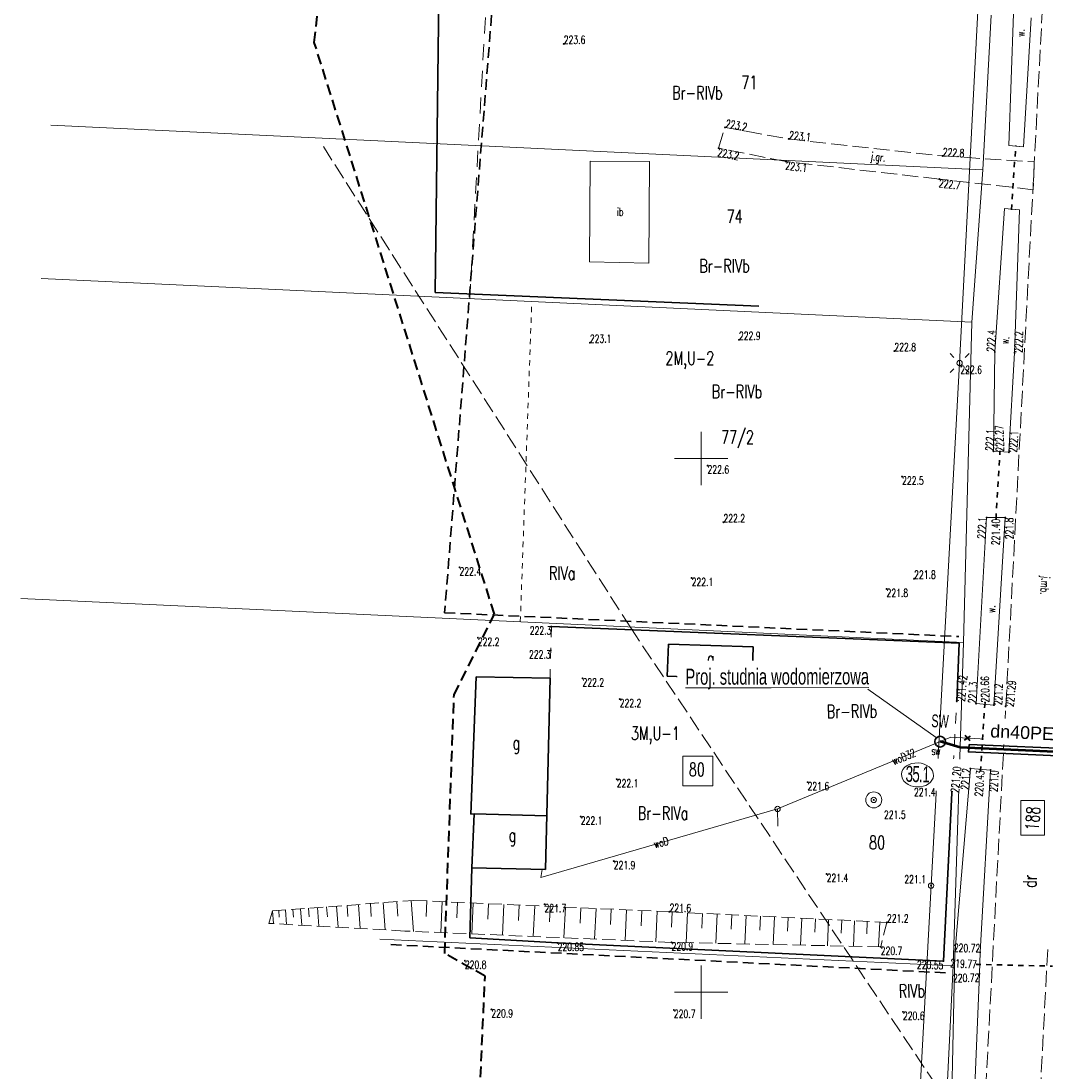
# Model space of a CAD drawing. Header units: metres. Extents: x 7496982 to 7497528, y 5603168 to 5605598.
# Tile 46 of 74: x 7497086 to 7497182, y 5604493 to 5604591. Entities that reach past the tile are written whole.
import ezdxf
from ezdxf.enums import TextEntityAlignment as Align

# ---------------------------------------------------------------- set-up
doc = ezdxf.new("R2010")
doc.units = ezdxf.units.M
doc.header["$MEASUREMENT"] = 0
for name, pattern in [('1', [0]), ('1_SUEP_A', [0]), ('1_SUEP_B', [0]), ('1_SUWP', [0]), ('2', [1.5, 1, -0.5]), ('2_1', [0]), ('2_OTDI', [0]), ('2_OTDN_A', [2, 1, -1]), ('2_OTKJ', [2, 1.5, -0.5]), ('2_OTKR', [0]), ('2_OTKR_A', [2, 1, -1]), ('2_OTKZ_A', [1, 0.5, -0.5]), ('2_OTOB', [2, 1, -1]), ('2_OTOO', [0]), ('2_OTRK', [1.75, 1.25, -0.5]), ('2_OTRKG', [1.75, 1.25, -0.5]), ('4', [2.5, 1.5, -1]), ('BUD', [0]), ('GDE', [0]), ('GUK', [2, 1.5, -0.5]), ('GUZ', [1, 0.5, -0.5])]:
    doc.linetypes.add(name, pattern=pattern)
doc.layers.get('0').update_dxf_attribs({"color": 250, "linetype": 'CONTINUOUS', "lineweight": 100})
for name, color, linetype, lineweight in [('! IS_opis woda', 7, 'CONTINUOUS', 9), ('! IS_woda', 5, 'CONTINUOUS', 50), ('! r.o.', 7, 'CONTINUOUS', 30), ('!_gaz', 40, 'CONTINUOUS', 40), ('!COPIS', 7, 'CONTINUOUS', 15), ('2_granice działek', 6, 'CONTINUOUS', 20), ('_MAPA_L_0', 7, '1', 18), ('EBUOA_T_1', 14, 'CONTINUOUS', 25), ('EBUPP_L_1', 250, 'BUD', 30), ('EDZPD_L_0', 3, 'GDE', 18), ('EDZTD_T_0', 3, 'CONTINUOUS', 18), ('EKLPK_L_0', 90, 'GUK', 18), ('EUZOU_T_0', 90, 'CONTINUOUS', 25), ('EUZPU_L_0', 90, '4', 18), ('EUZPU_L_4', 90, '4', 18), ('OTD_E_T_7', 7, 'CONTINUOUS', 0), ('OTD_L_12', 7, '2_OTDN_A', 18), ('OTD_L_14', 7, '2_OTDI', 18), ('OTK_E_T_0', 7, 'CONTINUOUS', 0), ('OTK_E_T_4', 7, 'CONTINUOUS', 0), ('OTK_L_0', 7, '2_OTKJ', 18), ('OTK_L_5', 7, '2_OTKR_A', 18), ('OTK_L_8', 7, '2_OTKZ_A', 35), ('OTO_L_0', 7, '2_OTOO', 35), ('OTO_L_1', 7, '2_OTOB', 18), ('OTR_L_1', 7, '2_OTRK', 18), ('OTR_T_0', 7, 'CONTINUOUS', 18), ('OTR_T_1', 7, 'CONTINUOUS', 18), ('PLAN_L_0', 214, '2', 30), ('PLAN_T_0', 214, 'CONTINUOUS', 30), ('SUE_T_3', 7, 'CONTINUOUS', 18), ('SUEP_L_0', 1, '1_SUEP_A', 18), ('SUP_T_0', 7, 'CONTINUOUS', 18), ('SUP_T_2', 7, 'CONTINUOUS', 18), ('SUW_T_3', 5, 'CONTINUOUS', 18), ('SUWP_E_T_0', 5, 'CONTINUOUS', 0), ('SUWP_L_0', 5, '1_SUWP', 18), ('UEEPA_T_2_T_0', 1, 'CONTINUOUS', 0), ('ZAKRES_L_0', 1, '2', 40), ('ZAKRES_L_0_a', 1, '2', 40)]:
    doc.layers.add(name, color=color, linetype=linetype, lineweight=lineweight)
doc.layers.add('-studnie-opis', color=10, linetype='CONTINUOUS')
doc.styles.add('ARIAL', font='arial.ttf', dxfattribs={"width": 0.8})
doc.styles.add('R', font='arial.ttf')
doc.styles.get("Standard").update_dxf_attribs({"font": 'Simplex.SHX', "width": 0.75})

# ---------------------------------------------------------------- blocks, each defined once
blk = doc.blocks.new('1_SUEO_W')
at = {"linetype": 'Continuous'}
for p, q in [((-0.53035, 0.53035), (-0.8839, 0.8839)), ((0.53035, 0.53035), (0.8839, 0.8839)), ((-0.53035, -0.53035), (-0.8839, -0.8839)), ((0.53035, -0.53035), (0.8839, -0.8839))]:
    blk.add_line(p, q, dxfattribs=at)
blk.add_circle((0, 0), 0.025, dxfattribs=at)
blk = doc.blocks.new('1_SUPP')
at = {"linetype": 'Continuous'}
blk.add_circle((0, 0), 0.25, dxfattribs=at)
blk = doc.blocks.new('1_SUWS')
at = {"linetype": 'Continuous'}
for radius in [0.75, 0.25]:
    blk.add_circle((0, 0), radius, dxfattribs=at)
blk = doc.blocks.new('1_SUPK')
at = {"linetype": 'Continuous'}
blk.add_circle((0, 0), 0.25, dxfattribs=at)
blk = doc.blocks.new('2_OTRS')
at = {"linetype": 'Continuous'}
blk.add_circle((0, 0), 0.045, dxfattribs=at)
blk = doc.blocks.new('2_OTRN')
at = {"linetype": 'Continuous'}
blk.add_circle((0, 0), 0.045, dxfattribs=at)
blk = doc.blocks.new('LAT')
at = {"linetype": 'Continuous'}
for p, q in [((-0.53035, 0.53035), (-0.8839, 0.8839)), ((0.53035, 0.53035), (0.8839, 0.8839)), ((-0.53035, -0.53035), (-0.8839, -0.8839)), ((0.53035, -0.53035), (0.8839, -0.8839))]:
    blk.add_line(p, q, dxfattribs=at)
blk = doc.blocks.new('SLS')
at = {"linetype": 'Continuous'}
blk.add_circle((0, 0), 0.25, dxfattribs=at)
blk = doc.blocks.new('krzyż')
at = {"layer": '!_gaz', "color": 1, "linetype": 'ByBlock'}
for points in [[(-0.49, 0.45), (0.49, -0.45)], [(-0.43, -0.58), (0.4, 0.54)]]:
    blk.add_lwpolyline(points, dxfattribs=at)

msp = doc.modelspace()

# ---------------------------------------------------------------- linework, layer by layer
at = {"layer": '! IS_woda', "color": 4, "linetype": 'Continuous'}
msp.add_lwpolyline([(7497174.25142, 5604522.91989), (7497172.3795, 5604523.47418)], dxfattribs=at)
at = {"layer": '! IS_woda', "color": 7, "linetype": 'Continuous', "lineweight": 30}
msp.add_circle((7497172.3795, 5604523.47418), 0.5, dxfattribs=at)
at = {"layer": '2_granice działek', "color": 4, "linetype": 'Continuous', "lineweight": 0}
msp.add_lwpolyline([(7497148.28268, 5604522.12347), (7497151.0858, 5604522.12347), (7497151.0858, 5604519.35291), (7497148.28268, 5604519.35291)], close=True, dxfattribs=at)
at = {"layer": '2_granice działek', "linetype": 'Continuous', "lineweight": 0}
msp.add_lwpolyline([(7497179.92368, 5604517.95416), (7497182.16304, 5604517.95416), (7497182.16304, 5604514.72462), (7497179.92368, 5604514.72462)], close=True, dxfattribs=at)
at = {"layer": '_MAPA_L_0', "linetype": '1'}
for p, q in [((7497150, 5604547.5), (7497150, 5604552.5)), ((7497147.5, 5604550), (7497152.5, 5604550)), ((7497150, 5604497.5), (7497150, 5604502.5)), ((7497147.5, 5604500), (7497152.5, 5604500))]:
    msp.add_line(p, q, dxfattribs=at)
at = {"layer": 'EBUPP_L_1', "linetype": '1'}
for p, q in [((7497146.923, 5604532.615), (7497146.812, 5604529.597)), ((7497154.857, 5604532.362), (7497146.923, 5604532.615)), ((7497154.778, 5604529.319), (7497154.857, 5604532.362)), ((7497128.9263, 5604529.5334), (7497128.4087, 5604516.68113)), ((7497135.8347, 5604529.43594), (7497128.9263, 5604529.5334)), ((7497135.40169, 5604511.50457), (7497135.8347, 5604529.43594)), ((7497146.812, 5604529.597), (7497154.778, 5604529.319)), ((7497128.4087, 5604516.68113), (7497128.7419, 5604516.70397)), ((7497128.7419, 5604516.70397), (7497128.51522, 5604511.67172)), ((7497128.7419, 5604516.70397), (7497135.52329, 5604516.54021)), ((7497128.51522, 5604511.67172), (7497135.40169, 5604511.50457))]:
    msp.add_line(p, q, dxfattribs=at)
at = {"layer": 'EDZPD_L_0', "linetype": 'GDE'}
for p, q in [((7497176.36, 5604577.04), (7497177.14, 5604591.52)), ((7497089.06472, 5604581.21036), (7497176.36, 5604577.04)), ((7497175.33, 5604562.76), (7497176.36, 5604577.04)), ((7497175.33, 5604562.76), (7497088.16491, 5604566.86447)), ((7497174.57, 5604532.77), (7497175.33, 5604562.76)), ((7497174.57, 5604532.77), (7497086.28529, 5604536.89699)), ((7497173.59, 5604502.47), (7497174.57, 5604532.77)), ((7497119.89276, 5604504.972), (7497173.59, 5604502.47)), ((7497172.16, 5604473.22), (7497173.59, 5604502.47))]:
    msp.add_line(p, q, dxfattribs=at)
at = {"layer": 'EKLPK_L_0', "linetype": 'GUK'}
for q in [(7497114.40658, 5604579.52599), (7497171.83479, 5604491.53841)]:
    msp.add_line((7497143.39617, 5604534.12307), q, dxfattribs=at)
at = {"layer": 'EUZPU_L_0', "linetype": '4'}
msp.add_line((7497129.91647, 5604593.78398), (7497128.31822, 5604564.97371), dxfattribs=at)
at = {"layer": 'EUZPU_L_4', "linetype": 'GUZ'}
msp.add_line((7497133.05436, 5604534.71071), (7497134.12722, 5604564.70018), dxfattribs=at)
at = {"layer": 'OTD_L_12', "linetype": '2_OTDN_A'}
for p, q in [((7497178.82, 5604579.3), (7497180.19, 5604579.2)), ((7497178.41, 5604573.41), (7497179.81, 5604573.29)), ((7497176.125, 5604503.746), (7497176.05, 5604501.74))]:
    msp.add_line(p, q, dxfattribs=at)
at = {"layer": 'OTD_L_14', "linetype": '2_OTDI'}
for p, q in [((7497139.60078, 5604577.85397), (7497139.52704, 5604568.4149)), ((7497145.16888, 5604577.81046), (7497139.60078, 5604577.85397)), ((7497145.09461, 5604568.30428), (7497145.16888, 5604577.81046)), ((7497139.52704, 5604568.4149), (7497145.09461, 5604568.30428))]:
    msp.add_line(p, q, dxfattribs=at)
at = {"layer": 'OTK_L_0', "linetype": '2_OTKJ'}
for p, q in [((7497175.603, 5604470.941), (7497182.07246, 5604594.43952)), ((7497151.62, 5604579.06), (7497152.23, 5604581.01)), ((7497152.23, 5604581.01), (7497158.2, 5604579.92)), ((7497158.2, 5604579.92), (7497172.6, 5604578.33)), ((7497157.94, 5604577.81), (7497151.62, 5604579.06)), ((7497172.6, 5604578.33), (7497181.19, 5604577.78)), ((7497172.31, 5604576.16), (7497157.94, 5604577.81)), ((7497181.19, 5604577.78), (7497181.1, 5604575.17)), ((7497181.1, 5604575.17), (7497172.31, 5604576.16)), ((7497182.45243, 5604504.00839), (7497180.729, 5604471.042))]:
    msp.add_line(p, q, dxfattribs=at)
at = {"layer": 'OTK_L_5', "linetype": '2_OTKR'}
for p, q in [((7497178.82, 5604579.3), (7497179.24, 5604591.66)), ((7497180.91, 5604591.26), (7497180.19, 5604579.2)), ((7497180.19, 5604579.2), (7497178.82, 5604579.3)), ((7497177.499, 5604559.977), (7497178.41, 5604573.41)), ((7497178.41, 5604573.41), (7497179.81, 5604573.29)), ((7497179.81, 5604573.29), (7497179.35, 5604559.895)), ((7497177.367, 5604550.678), (7497177.499, 5604559.977)), ((7497179.35, 5604559.895), (7497178.813, 5604550.586)), ((7497178.813, 5604550.586), (7497177.367, 5604550.678)), ((7497175.744, 5604527.043), (7497176.732, 5604544.471)), ((7497176.732, 5604544.471), (7497178.476, 5604544.455)), ((7497178.476, 5604544.455), (7497177.417, 5604526.906)), ((7497175.744, 5604527.043), (7497177.417, 5604526.906)), ((7497173.755, 5604503.575), (7497175.212, 5604520.958)), ((7497175.212, 5604520.958), (7497177.098, 5604520.808)), ((7497177.098, 5604520.808), (7497176.125, 5604503.746)), ((7497173.154, 5604477.143), (7497173.755, 5604503.575)), ((7497176.125, 5604503.746), (7497176.048, 5604501.737)), ((7497176.048, 5604501.737), (7497175.052, 5604476.99))]:
    msp.add_line(p, q, dxfattribs=at)
at = {"layer": 'OTK_L_8', "linetype": '2_OTKZ_A'}
for p, q in [((7497179.05, 5604573.29), (7497179.46, 5604579.3)), ((7497177.609, 5604544.352), (7497177.97788, 5604550.63913)), ((7497176.58, 5604527.14), (7497176.152, 5604520.797)), ((7497184.179, 5604502.418), (7497175.815, 5604502.614))]:
    msp.add_line(p, q, dxfattribs=at)
at = {"layer": 'OTO_L_0', "linetype": '2_OTOO'}
for p, q in [((7497125.07346, 5604565.53893), (7497125.42743, 5604593.83991)), ((7497155.40757, 5604564.25957), (7497125.07346, 5604565.53893)), ((7497135.964, 5604534.259), (7497174.171, 5604532.696)), ((7497174.171, 5604532.696), (7497173.934, 5604527.261)), ((7497173.6, 5604521.183), (7497172.688, 5604502.915)), ((7497128.32286, 5604505.08711), (7497128.51522, 5604511.67172)), ((7497136.548, 5604504.621), (7497128.32286, 5604505.08711)), ((7497172.688, 5604502.915), (7497136.548, 5604504.621))]:
    msp.add_line(p, q, dxfattribs=at)
at = {"layer": 'OTO_L_1', "linetype": '2_OTOB'}
for p, q in [((7497135.96, 5604534.26), (7497135.8347, 5604529.43594)), ((7497173.6, 5604521.183), (7497173.934, 5604527.261))]:
    msp.add_line(p, q, dxfattribs=at)
at = {"layer": 'OTR_L_1', "linetype": '2_OTRKG'}
for p, q in [((7497109.84, 5604507.62), (7497123.08, 5604508.61)), ((7497123.08, 5604508.61), (7497147.02, 5604507.54)), ((7497147.02, 5604507.54), (7497167.39, 5604506.55))]:
    msp.add_line(p, q, dxfattribs=at)
at = {"layer": 'OTR_L_1', "linetype": '2_1'}
for p, q in [((7497115.84245, 5604508.06882), (7497115.99033, 5604506.09108)), ((7497116.83132, 5604508.14277), (7497116.91013, 5604507.08884)), ((7497117.88525, 5604508.22157), (7497118.05323, 5604505.97505)), ((7497119.00851, 5604508.30556), (7497119.09802, 5604507.1084)), ((7497120.20566, 5604508.39508), (7497120.39647, 5604505.84325)), ((7497121.48158, 5604508.49048), (7497121.58326, 5604507.13063)), ((7497122.84143, 5604508.59216), (7497123.05733, 5604505.70486)), ((7497124.28724, 5604508.55604), (7497124.22248, 5604507.10702)), ((7497125.73626, 5604508.49128), (7497125.60687, 5604505.5963)), ((7497127.18375, 5604508.42658), (7497127.11912, 5604506.98062)), ((7497128.62971, 5604508.36196), (7497128.50059, 5604505.47309)), ((7497130.07414, 5604508.2974), (7497130.00965, 5604506.85449)), ((7497131.51705, 5604508.23291), (7497131.3882, 5604505.35014)), ((7497132.95843, 5604508.16848), (7497132.89408, 5604506.72862)), ((7497134.39829, 5604508.10413), (7497134.26972, 5604505.22745)), ((7497109.84, 5604507.62), (7497109.92883, 5604506.43204)), ((7497110.43398, 5604507.66441), (7497110.48132, 5604507.03136)), ((7497111.06704, 5604507.71175), (7497111.16794, 5604506.36234)), ((7497111.74175, 5604507.7622), (7497111.79552, 5604507.04311)), ((7497112.46084, 5604507.81597), (7497112.57545, 5604506.28317)), ((7497113.22724, 5604507.87328), (7497113.28832, 5604507.05645)), ((7497114.04406, 5604507.93435), (7497114.17425, 5604506.19324)), ((7497114.91462, 5604507.99945), (7497114.984, 5604507.07162)), ((7497135.83663, 5604508.03984), (7497135.77241, 5604506.60302)), ((7497137.27345, 5604507.97562), (7497137.14515, 5604505.10502)), ((7497138.70875, 5604507.91147), (7497138.64467, 5604506.47768)), ((7497140.14254, 5604507.84739), (7497140.01451, 5604504.98284)), ((7497141.57481, 5604507.78337), (7497141.51087, 5604506.35261)), ((7497143.00557, 5604507.71943), (7497142.87781, 5604504.86093)), ((7497144.43482, 5604507.65554), (7497144.37101, 5604506.22781)), ((7497145.86256, 5604507.59173), (7497145.73507, 5604504.73927)), ((7497147.28875, 5604507.52694), (7497147.21954, 5604506.10297)), ((7497148.71271, 5604507.45773), (7497148.57612, 5604504.64722)), ((7497150.11797, 5604507.38944), (7497150.0506, 5604506.00339)), ((7497151.50401, 5604507.32207), (7497151.37113, 5604504.58787)), ((7497152.87112, 5604507.25563), (7497152.80558, 5604505.90721)), ((7497154.21953, 5604507.1901), (7497154.09026, 5604504.53012)), ((7497155.54952, 5604507.12546), (7497155.48577, 5604505.81365)), ((7497156.86133, 5604507.0617), (7497156.73556, 5604504.47394)), ((7497158.15521, 5604506.99882), (7497158.09319, 5604505.72262)), ((7497159.4314, 5604506.93679), (7497159.30905, 5604504.41929)), ((7497160.69015, 5604506.87562), (7497160.62981, 5604505.63407)), ((7497161.9317, 5604506.81528), (7497161.81267, 5604504.36613)), ((7497163.15628, 5604506.75576), (7497163.09757, 5604505.54792)), ((7497164.36412, 5604506.69706), (7497164.24832, 5604504.3144)), ((7497165.55545, 5604506.63916), (7497165.49834, 5604505.46411)), ((7497166.73049, 5604506.58205), (7497166.61784, 5604504.26408))]:
    msp.add_line(p, q, dxfattribs=at)
at = {"layer": 'OTR_L_1', "linetype": '2_OTRK'}
for p, q in [((7497109.485, 5604506.457), (7497109.84, 5604507.62)), ((7497122.232, 5604505.74), (7497109.485, 5604506.457)), ((7497167.39, 5604506.55), (7497166.81, 5604504.26)), ((7497147.221, 5604504.676), (7497122.232, 5604505.74)), ((7497166.81, 5604504.26), (7497147.221, 5604504.676))]:
    msp.add_line(p, q, dxfattribs=at)
at = {"layer": 'PLAN_L_0', "linetype": '2'}
for p, q in [((7497130.47417, 5604593.00997), (7497125.96478, 5604535.55151)), ((7497125.96478, 5604535.55151), (7497174.11351, 5604533.32106)), ((7497120.93365, 5604504.46479), (7497173.30085, 5604501.79794))]:
    msp.add_line(p, q, dxfattribs=at)
at = {"layer": 'SUEP_L_0', "linetype": '1_SUEP_B'}
for p, q in [((7497174.2, 5604558.93), (7497176.91, 5604611.33)), ((7497171.524, 5604509.988), (7497174.2, 5604558.93)), ((7497168.91, 5604462.06), (7497171.524, 5604509.988))]:
    msp.add_line(p, q, dxfattribs=at)
at = {"layer": 'SUWP_L_0', "linetype": '1_SUWP'}
for p, q in [((7497157.14767, 5604517.17625), (7497173.38943, 5604523.88432)), ((7497173.38943, 5604523.88432), (7497184.33518, 5604523.26282)), ((7497134.97394, 5604510.76524), (7497157.14767, 5604517.17625)), ((7497157.14767, 5604517.17625), (7497157.1664, 5604515.56482)), ((7497135.11353, 5604511.51156), (7497134.97394, 5604510.76524))]:
    msp.add_line(p, q, dxfattribs=at)
at = {"layer": 'ZAKRES_L_0', "linetype": '2'}
for p, q in [((7497113.76016, 5604588.95062), (7497117.80786, 5604626.27938)), ((7497130.62607, 5604535.41941), (7497113.76016, 5604588.95062)), ((7497126.84892, 5604527.86511), (7497130.62607, 5604535.41941)), ((7497125.97051, 5604503.62109), (7497126.84892, 5604527.86511)), ((7497129.74766, 5604501.51292), (7497125.97051, 5604503.62109)), ((7497127.20062, 5604444.0909), (7497129.74766, 5604501.51292))]:
    msp.add_line(p, q, dxfattribs=at)
at = {"layer": 'ZAKRES_L_0_a', "linetype": '2'}
for p, q in [((7497113.76016, 5604588.95062), (7497117.80786, 5604626.27938)), ((7497130.62607, 5604535.41941), (7497113.76016, 5604588.95062)), ((7497126.84892, 5604527.86511), (7497130.62607, 5604535.41941)), ((7497125.97051, 5604503.62109), (7497126.84892, 5604527.86511)), ((7497129.74766, 5604501.51292), (7497125.97051, 5604503.62109)), ((7497127.20062, 5604444.0909), (7497129.74766, 5604501.51292))]:
    msp.add_line(p, q, dxfattribs=at)

# ---------------------------------------------------------------- block references
at = {"layer": '!_gaz', "linetype": 'ByBlock', "transparency": 33554687, "xscale": 0.5, "yscale": 0.5, "zscale": 0.5, "rotation": 77.69848993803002}
for p in [(7497174.93964, 5604523.81025), (7497181.14543, 5604523.44811)]:
    msp.add_blockref('krzyż', p, dxfattribs=at)
at = {"layer": 'OTR_T_0'}
for p, rotation in [((7497177.97788, 5604550.63913), 91.79133936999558), ((7497177.609, 5604544.352), 89.15589721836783), ((7497173.934, 5604527.261), 84.96278944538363), ((7497176.58, 5604527.138), 90.08365547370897), ((7497178.505, 5604526.781), 84.6275637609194), ((7497173.6, 5604521.183), 84.7939744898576), ((7497176.152, 5604520.797), 86.01892793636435), ((7497176.125, 5604503.746), 358.9280616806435), ((7497172.688, 5604502.915), 358.904784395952), ((7497175.815, 5604502.614), 357.3485720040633), ((7497176.048, 5604501.737), 0.8106241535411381)]:
    msp.add_blockref('2_OTRS', p, dxfattribs=dict(at, rotation=rotation))
msp.add_blockref('2_OTRS', (7497136.548, 5604504.621), dxfattribs=at)
at = {"layer": 'OTR_T_1'}
for p in [(7497137.12042, 5604588.82996), (7497152.23, 5604581.01), (7497158.2, 5604579.92), (7497151.62, 5604579.06), (7497172.6, 5604578.33), (7497157.94, 5604577.81), (7497172.31, 5604576.16), (7497139.56549, 5604560.84037), (7497153.53, 5604561.11), (7497168.09, 5604560.06), (7497174.267, 5604558.682), (7497150.589, 5604549.334), (7497168.815, 5604548.3), (7497152.08, 5604544.02), (7497127.358, 5604539.789), (7497149.101, 5604538.805), (7497169.94, 5604538.74), (7497167.354, 5604537.776), (7497135.964, 5604534.259), (7497129.074, 5604533.201), (7497135.897, 5604532.016), (7497138.879, 5604529.393), (7497157.861, 5604528.949), (7497142.365, 5604527.469), (7497142.088, 5604519.947), (7497159.961, 5604519.681), (7497169.927, 5604519.113), (7497166.159, 5604518.016), (7497138.718, 5604516.452), (7497141.808, 5604512.286), (7497161.746, 5604511.081), (7497171.524, 5604509.988), (7497135.323, 5604508.246), (7497147.221, 5604504.676), (7497166.81, 5604504.257), (7497127.856, 5604502.957), (7497130.344, 5604498.394), (7497147.433, 5604498.348), (7497168.892, 5604498.17)]:
    msp.add_blockref('2_OTRN', p, dxfattribs=at)
for p, rotation in [((7497177.499, 5604559.977), 87.38171460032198), ((7497179.35, 5604559.895), 89.58794766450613), ((7497177.367, 5604550.678), 86.55881340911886), ((7497178.813, 5604550.586), 86.39464298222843), ((7497176.732, 5604544.471), 86.40652751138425), ((7497178.476, 5604544.455), 90.19471434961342), ((7497175.744, 5604527.043), 86.45111498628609), ((7497177.417, 5604526.906), 88.20819481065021), ((7497175.212, 5604520.958), 85.52729091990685), ((7497177.098, 5604520.808), 87.07689691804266), ((7497147.024, 5604507.542), 359.0869792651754), ((7497167.394, 5604506.551), 359.5621644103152)]:
    msp.add_blockref('2_OTRN', p, dxfattribs=dict(at, rotation=rotation))
at = {"layer": 'SUE_T_3'}
for name in ['1_SUEO_W', '1_SUPP']:
    msp.add_blockref(name, (7497174.2, 5604558.93), dxfattribs=at)
at = {"layer": 'SUP_T_0'}
msp.add_blockref('1_SUPK', (7497157.14767, 5604517.17625), dxfattribs=at)
at = {"layer": 'SUP_T_2'}
for p in [(7497174.2, 5604558.93), (7497171.524, 5604509.988)]:
    msp.add_blockref('1_SUPP', p, dxfattribs=at)
at = {"layer": 'SUW_T_3'}
msp.add_blockref('1_SUWS', (7497166.159, 5604518.016), dxfattribs=at)
at = {"layer": 'UEEPA_T_2_T_0'}
for name in ['LAT', 'SLS']:
    msp.add_blockref(name, (7497174.2, 5604558.93), dxfattribs=at)

# ---------------------------------------------------------------- texts
at = {"layer": '! IS_opis woda', "lineweight": 9, "insert": (7497171.58164, 5604526.03212), "char_height": 1.2, "attachment_point": 1, "rotation": 358, "style": 'R'}
msp.add_mtext_dynamic_manual_height_columns('{\\W0.6;\\C0;SW}', width=1.2372189, gutter_width=12.5, heights=[0], dxfattribs=at)
at = {"layer": '-studnie-opis', "lineweight": 25, "insert": (7497171.56852, 5604522.74452), "char_height": 0.5, "attachment_point": 1}
msp.add_mtext_dynamic_manual_height_columns('{\\C0;SW}', width=1.2372189, gutter_width=12.5, heights=[0], dxfattribs=at)
at = {"layer": 'EBUOA_T_1', "width": 0.7}
for p in [(7497150.88739, 5604531.0774), (7497132.67915, 5604523.174), (7497132.31667, 5604514.52622)]:
    msp.add_text('g', height=1.25001, dxfattribs=at).set_placement(p, align=Align.MIDDLE)
at = {"layer": 'EDZTD_T_0', "width": 0.7}
for s, p in [('71', (7497153.76487, 5604585.84473)), ('74', (7497152.37771, 5604573.2721)), ('77/2', (7497151.86454, 5604552.61708)), ('80', (7497165.7186, 5604514.64502))]:
    msp.add_text(s, height=1.25001, dxfattribs=at).set_placement(p, align=Align.TOP_LEFT)
msp.add_text('80', height=1.25001, dxfattribs=at).set_placement((7497149.58693, 5604520.86657), align=Align.MIDDLE)
msp.add_text('188', height=1.25001, rotation=85.6489229, dxfattribs=at).set_placement((7497180.33104, 5604515.20406), align=Align.TOP_LEFT)
at = {"layer": 'EUZOU_T_0', "lineweight": 13, "width": 0.7}
for s, p in [('Br-RIVb', (7497147.27008, 5604584.88254)), ('Br-RIVb', (7497149.81187, 5604568.65359)), ('Br-RIVb', (7497150.97646, 5604556.88612)), ('RIVa', (7497135.73535, 5604539.88366)), ('Br-RIVa', (7497144.05567, 5604517.40933))]:
    msp.add_text(s, height=1.25001, dxfattribs=at).set_placement(p, align=Align.TOP_LEFT)
for s, rotation, p in [('Br-RIVb', 0.698691, (7497161.74608, 5604526.918)), ('dr', 88.5497862, (7497180.14986, 5604509.81969)), ('RIVb', 0.9240326, (7497168.4811, 5604500.74153))]:
    msp.add_text(s, height=1.25001, rotation=rotation, dxfattribs=at).set_placement(p, align=Align.TOP_LEFT)
at = {"layer": 'OTD_E_T_7', "lineweight": 9, "width": 0.7}
msp.add_text('ib', height=0.75, dxfattribs=at).set_placement((7497142.10803, 5604573.09756), align=Align.MIDDLE_LEFT)
at = {"layer": 'OTK_E_T_0', "lineweight": 9, "width": 0.7}
for s, rotation, p in [('j.gr.', 353.1251819, (7497166.55766, 5604578.13875)), ('j.mb.', 264.974358, (7497182.09936, 5604538.11811))]:
    msp.add_text(s, height=0.75, rotation=rotation, dxfattribs=at).set_placement(p, align=Align.MIDDLE)
at = {"layer": 'OTK_E_T_4', "lineweight": 9, "width": 0.7}
for rotation, p in [(89.5144548, (7497179.9128, 5604589.85574)), (84.7099085, (7497178.43979, 5604561.06521)), (89.0759567, (7497177.15454, 5604535.88908))]:
    msp.add_text('w.', height=0.75, rotation=rotation, dxfattribs=at).set_placement(p, align=Align.MIDDLE)
at = {"layer": 'OTR_T_0', "lineweight": 9, "width": 0.7}
for s, rotation, p in [('222.27', 91.7913394, (7497177.97788, 5604550.63913)), ('220.66', 90.0836555, (7497176.58, 5604527.138))]:
    msp.add_text(s, height=0.75, rotation=rotation, dxfattribs=at).set_placement(p, align=Align.MIDDLE_LEFT)
for s, rotation, p in [('221.40', 89.1558972, (7497177.609, 5604544.352)), ('220.43', 86.0189279, (7497176.152, 5604520.797)), ('219.77', 357.348572, (7497175.815, 5604502.614))]:
    msp.add_text(s, height=0.75, rotation=rotation, dxfattribs=at).set_placement(p, align=Align.MIDDLE_RIGHT)
for s, rotation, p in [('221.42', 84.9627894, (7497173.934, 5604527.261)), ('221.29', 84.6275638, (7497178.505, 5604526.781))]:
    msp.add_text(s, height=0.75, rotation=rotation, dxfattribs=at).set_placement(p, align=Align.TOP_LEFT)
for s, rotation, p in [('221.20', 84.7939745, (7497173.6, 5604521.183)), ('220.55', 358.9047844, (7497172.688, 5604502.915)), ('220.72', 0.8106242, (7497176.048, 5604501.737))]:
    msp.add_text(s, height=0.75, rotation=rotation, dxfattribs=at).set_placement(p, align=Align.TOP_RIGHT)
msp.add_text('220.85', height=0.75, dxfattribs=at).set_placement((7497136.548, 5604504.621), align=Align.TOP_LEFT)
msp.add_text('220.72', height=0.75, rotation=358.9280617, dxfattribs=at).set_placement((7497176.125, 5604503.746), align=Align.RIGHT)
at = {"layer": 'OTR_T_1', "lineweight": 9, "width": 0.7}
for s, p in [('223.6', (7497137.12042, 5604588.82996)), ('223.1', (7497139.56549, 5604560.84037)), ('222.9', (7497153.53, 5604561.11)), ('222.8', (7497168.09, 5604560.06)), ('222.2', (7497152.08, 5604544.02)), ('221.8', (7497169.94, 5604538.74))]:
    msp.add_text(s, height=0.75, dxfattribs=at).set_placement(p)
for s, rotation, p in [('223.2', 349.6529311, (7497152.23, 5604581.01)), ('223.1', 353.6991146, (7497158.2, 5604579.92)), ('222.8', 356.3364701, (7497172.6, 5604578.33)), ('222.4', 87.3817146, (7497177.499, 5604559.977)), ('222.1', 86.5588134, (7497177.367, 5604550.678)), ('221.3', 86.451115, (7497175.744, 5604527.043)), ('221.6', 359.0869793, (7497147.024, 5604507.542)), ('221.2', 359.5621644, (7497167.394, 5604506.551))]:
    msp.add_text(s, height=0.75, rotation=rotation, dxfattribs=at).set_placement(p)
for s, rotation, p in [('223.2', 348.8121587, (7497151.62, 5604579.06)), ('223.1', 353.4498383, (7497157.94, 5604577.81)), ('222.7', 353.5739719, (7497172.31, 5604576.16)), ('222.2', 89.5879477, (7497179.35, 5604559.895)), ('222.1', 86.394643, (7497178.813, 5604550.586)), ('221.2', 88.2081948, (7497177.417, 5604526.906))]:
    msp.add_text(s, height=0.75, rotation=rotation, dxfattribs=at).set_placement(p, align=Align.TOP_LEFT)
for s, p in [('222.6', (7497174.267, 5604558.682)), ('222.6', (7497150.589, 5604549.334)), ('222.5', (7497168.815, 5604548.3)), ('222.4', (7497127.358, 5604539.789)), ('222.1', (7497149.101, 5604538.805)), ('221.8', (7497167.354, 5604537.776)), ('222.2', (7497129.074, 5604533.201)), ('222.2', (7497138.879, 5604529.393)), ('221.9', (7497157.861, 5604528.949)), ('222.2', (7497142.365, 5604527.469)), ('222.1', (7497142.088, 5604519.947)), ('221.6', (7497159.961, 5604519.681)), ('221.4', (7497169.927, 5604519.113)), ('221.5', (7497167.11887, 5604517.01131)), ('222.1', (7497138.718, 5604516.452)), ('221.9', (7497141.808, 5604512.286)), ('221.4', (7497161.746, 5604511.081)), ('221.7', (7497135.323, 5604508.246)), ('220.9', (7497147.221, 5604504.676)), ('220.7', (7497166.81, 5604504.257)), ('220.8', (7497127.856, 5604502.957)), ('220.9', (7497130.344, 5604498.394)), ('220.7', (7497147.433, 5604498.348)), ('220.6', (7497168.892, 5604498.17))]:
    msp.add_text(s, height=0.75, dxfattribs=at).set_placement(p, align=Align.TOP_LEFT)
for s, rotation, p in [('222.1', 86.4065275, (7497176.732, 5604544.471)), ('221.2', 85.5272909, (7497175.212, 5604520.958))]:
    msp.add_text(s, height=0.75, rotation=rotation, dxfattribs=at).set_placement(p, align=Align.RIGHT)
for s, rotation, p in [('221.8', 90.1947143, (7497178.476, 5604544.455)), ('221.0', 87.0768969, (7497177.098, 5604520.808))]:
    msp.add_text(s, height=0.75, rotation=rotation, dxfattribs=at).set_placement(p, align=Align.TOP_RIGHT)
for p in [(7497135.964, 5604534.259), (7497135.897, 5604532.016)]:
    msp.add_text('222.3', height=0.75, dxfattribs=at).set_placement(p, align=Align.TOP_RIGHT)
msp.add_text('221.1', height=0.75, dxfattribs=at).set_placement((7497171.04393, 5604510.20767), align=Align.RIGHT)
at = {"layer": 'PLAN_T_0', "width": 0.7}
for s, p in [('2M,U-2', (7497146.64504, 5604558.76501)), ('3M,U-1', (7497143.41767, 5604523.63632))]:
    msp.add_text(s, height=1.25, dxfattribs=at).set_placement(p)
at = {"layer": 'SUWP_E_T_0', "lineweight": 9, "width": 0.7}
for s, rotation, p in [('woD32', 22.4412868, (7497168.9681, 5604522.05825)), ('woD', 14.4102685, (7497146.23618, 5604514.02145))]:
    msp.add_text(s, height=0.75, rotation=rotation, dxfattribs=at).set_placement(p, align=Align.MIDDLE)

# ---------------------------------------------------------------- next in the draw order: texts
at = {"layer": '! IS_opis woda', "lineweight": 9, "insert": (7497169.16524, 5604521.21996), "char_height": 1.5, "attachment_point": 1, "rotation": 358.3836035, "style": 'R', "bg_fill": 2}
msp.add_mtext_dynamic_manual_height_columns('{\\W0.6;\\T0.9;35.1}', width=4.3403357, gutter_width=12.5, heights=[0], dxfattribs=at)
at = {"layer": '! IS_opis woda', "color": 7, "lineweight": 9, "insert": (7497182.08963, 5604470.56769), "char_height": 1.2, "attachment_point": 1, "rotation": 87.4263852, "style": 'R', "bg_fill": 2}
msp.add_mtext_dynamic_manual_height_columns('w - {\\fArial|b0|i0|c238|p34;dn225x20,5} PE100RC {\\fArial|b0|i0|c238|p34;PN16 }SDR11  ', width=34.9196507, gutter_width=12.5, heights=[0], dxfattribs=at)
at = {"layer": '!COPIS', "ltscale": 5, "insert": (7497148.5205, 5604530.30767), "char_height": 1.5, "attachment_point": 1, "rotation": 0.1014038, "style": 'ARIAL', "bg_fill": 3, "box_fill_scale": 1.5, "bg_fill_color": 256, "bg_fill_transparency": 0}
msp.add_mtext_dynamic_manual_height_columns('{\\fArial Narrow|b0|i0|c238|p34;\\LProj. studnia wodomierzowa}', width=18.2383254, gutter_width=12.5, heights=[0], dxfattribs=at)

# ---------------------------------------------------------------- next in the draw order: linework, layer by layer
at = {"layer": '! IS_opis woda', "lineweight": 9}
msp.add_ellipse((7497170.25336, 5604520.3568), major_axis=(1.4972, -0.07153), ratio=0.75206347, dxfattribs=at)
at = {"layer": '! IS_woda', "linetype": 'Continuous'}
msp.add_lwpolyline([(7497185.8051, 5604522.39714), (7497174.25142, 5604522.91989), (7497174.25142, 5604522.91989)], dxfattribs=at)
at = {"layer": '!COPIS', "ltscale": 5}
msp.add_lwpolyline([(7497165.6176, 5604528.39762), (7497171.99664, 5604523.87161)], dxfattribs=at)

# ---------------------------------------------------------------- next in the draw order: texts
at = {"layer": '! IS_opis woda', "color": 7, "lineweight": 9, "insert": (7497177.10535, 5604525.07746), "char_height": 1.2, "attachment_point": 1, "rotation": 357.3245512, "style": 'R', "bg_fill": 2}
msp.add_mtext_dynamic_manual_height_columns('{\\fArial|b0|i0|c238|p34;dn40}PE', width=34.9196507, gutter_width=12.5, heights=[0], dxfattribs=at)

# ---------------------------------------------------------------- next in the draw order: linework, layer by layer
at = {"layer": '! r.o.', "ltscale": 0.08}
msp.add_lwpolyline([(7497175.07963, 5604523.21927), (7497185.55437, 5604522.76017), (7497185.51136, 5604522.06504), (7497175.02703, 5604522.51939)], close=True, dxfattribs=at)

doc.saveas('drawing.dxf')
